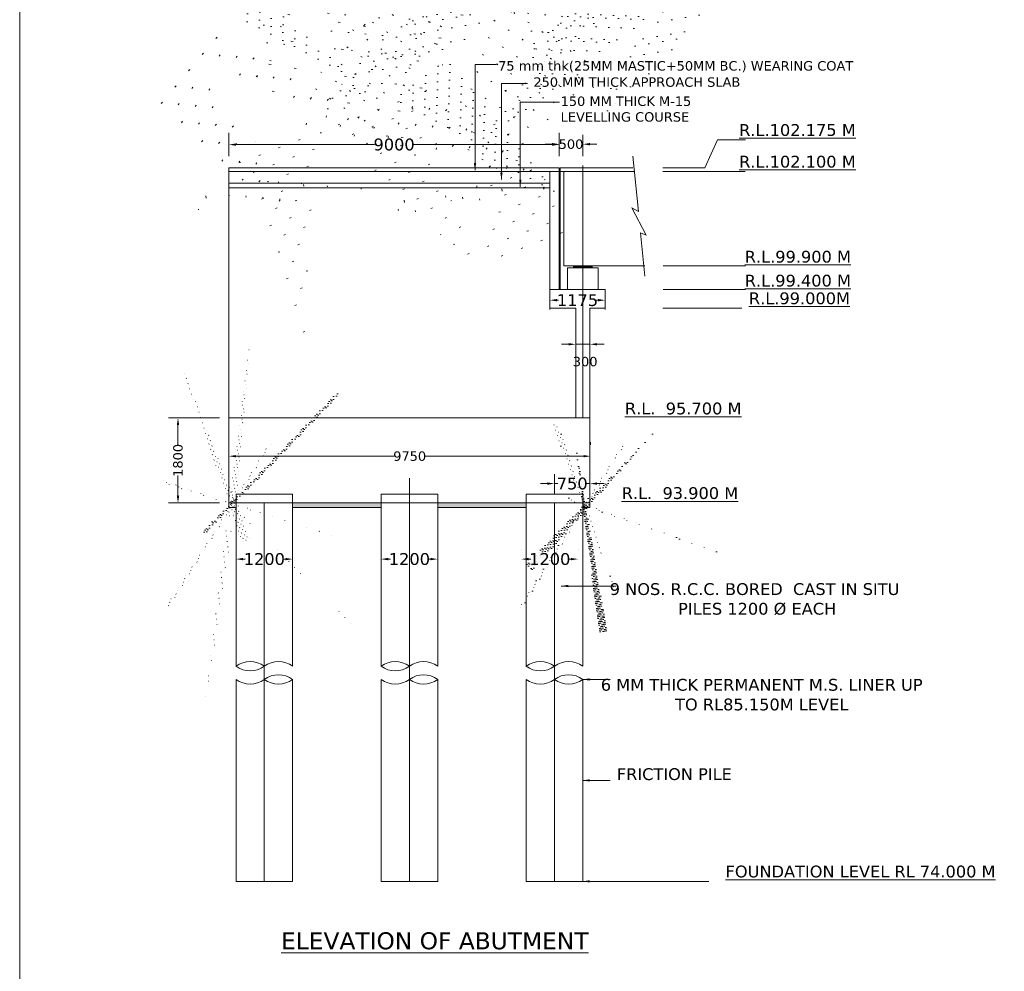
# Model space of a CAD drawing. Header units: feet. Extents: x -7745869231 to -3869819084, y -13315129262 to -6657361786.
# Tile 4 of 11: x -3869933079 to -3869912211, y -6657486201 to -6657466036. Entities that reach past the tile are written whole.
import ezdxf

# ---------------------------------------------------------------- set-up
doc = ezdxf.new("R2010")
doc.units = ezdxf.units.FT
doc.header["$MEASUREMENT"] = 0
doc.styles.get("Standard").update_dxf_attribs({"font": 'verdana.ttf', "height": 200})
doc.dimstyles.new('ISO-25', dxfattribs={"dimtxt": 200, "dimasz": 150, "dimexe": 200, "dimexo": 200, "dimgap": 0.02, "dimtad": 0, "dimdec": 1, "dimdsep": 46, "dimtxsty": 'Standard', "dimcen": 150, "dimclrd": 1, "dimclre": 1, "dimclrt": 1, "dimadec": 0, "dimazin": 0, "dimtfac": 1, "dimtdec": 1, "dimtmove": 2, "dimatfit": 3, "dimfxl": 300, "dimlwd": 9, "dimlwe": 9, "dimarcsym": 0})
pattern_1 = [(49.99999999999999, (657751.5091738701, 153517.924902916), (358.6300913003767, -31.37606749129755), [37.5, -412.5]), (355, (657751.5091738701, 153517.924902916), (-69.3756668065, 376.0960668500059), [30, -330]), (100.4514, (657781.3950138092, 153515.3102331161), (289.2546908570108, 344.7197710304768), [31.87009499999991, -350.5710559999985]), (46.18420000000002, (657751.5091738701, 153617.924902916), (533.6205243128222, -82.75950716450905), [56.24999999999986, -618.7499999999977]), (96.6356, (657795.977546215, 153611.0282497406), (467.3313527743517, 487.0589354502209), [47.805144, -525.8565]), (351.1842, (657751.5091738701, 153617.924902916), (467.3309725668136, 487.0593004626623), [45, -495]), (21, (657801.5091738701, 153592.924902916), (298.4535260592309, -201.3094453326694), [37.5, -412.5]), (326.0000000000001, (657801.5091738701, 153592.924902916), (121.6576659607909, 362.5750225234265), [30, -330]), (71.4514, (657826.3802905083, 153576.1491003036), (420.111314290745, 161.2652483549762), [31.870095, -350.571056]), (37.50000000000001, (657751.5091738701, 153517.924902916), (6.079927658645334, 166.4469269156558), [0, -326, 0, -335, 0, -331.25]), (7.499999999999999, (657751.5091738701, 153517.924902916), (131.5347687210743, 197.2058559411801), [0, -191, 0, -318.5, 0, -126.25]), (327.5, (657640.0091738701, 153517.924902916), (266.9112180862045, -11.2774358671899), [0, -125, 0, -390, 0, -517.5]), (317.5, (657590.0091738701, 153517.924902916), (291.5930846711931, 50.05249116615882), [0, -162.5, 0, -259, 0, -367.5])]
pattern_2 = [(49.99999999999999, (212946.0652074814, -38563.12399864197), (71.72601826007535, -6.275213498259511), [7.5, -82.5]), (355, (212946.0652074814, -38563.12399864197), (-13.8751333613, 75.21921337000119), [6, -66]), (100.4514, (212952.0423754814, -38563.64693264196), (57.85093817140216, 68.94395420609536), [6.374019, -70.11421119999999]), (46.18420000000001, (212946.0652074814, -38543.12399864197), (106.7241048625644, -16.55190143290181), [11.25, -123.75]), (96.6356, (212954.9588819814, -38544.50332934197), (93.46627055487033, 97.41178709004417), [9.561028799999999, -105.1713]), (351.1842, (212946.0652074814, -38543.12399864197), (93.46619451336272, 97.41186009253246), [9, -99]), (21, (212956.0652074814, -38548.12399864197), (59.69070521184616, -40.26188906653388), [7.5, -82.5]), (326.0000000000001, (212956.0652074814, -38548.12399864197), (24.33153319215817, 72.5150045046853), [6, -66]), (71.4514, (212961.0394307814, -38551.47915924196), (84.02226285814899, 32.25304967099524), [6.374019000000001, -70.1142112]), (37.50000000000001, (212946.0652074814, -38563.12399864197), (1.215985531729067, 33.28938538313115), [0, -65.19999999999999, 0, -67, 0, -66.25]), (7.499999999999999, (212946.0652074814, -38563.12399864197), (26.30695374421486, 39.44117118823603), [0, -38.2, 0, -63.7, 0, -25.25]), (327.5, (212923.7652074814, -38563.12399864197), (53.38224361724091, -2.25548717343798), [0, -25, 0, -78, 0, -103.5]), (317.5, (212913.7652074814, -38563.12399864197), (58.31861693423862, 10.01049823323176), [0, -32.5, 0, -51.8, 0, -73.5])]

# ---------------------------------------------------------------- blocks, each defined once
blk = doc.blocks.new('*D179')
at = {"color": 7, "lineweight": 9, "ltscale": 20, "transparency": 16777216}
for p, q in [((-3869928494.703712, -6657477266.149325), (-3869928494.703712, -6657477266.149323)), ((-3869927294.703713, -6657477266.149324), (-3869927294.703713, -6657477266.149323)), ((-3869928344.703712, -6657477466.149323), (-3869928297.258971, -6657477466.149323)), ((-3869927444.703713, -6657477466.149323), (-3869927492.148454, -6657477466.149323))]:
    blk.add_line(p, q, dxfattribs=at)
at = {"color": 7, "ltscale": 20, "transparency": 16777216}
for points in [[(-3869928344.703712, -6657477441.149323), (-3869928344.703712, -6657477491.149323), (-3869928494.703712, -6657477466.149323)], [(-3869927444.703713, -6657477441.149323), (-3869927444.703713, -6657477491.149323), (-3869927294.703713, -6657477466.149323)]]:
    blk.add_solid(points, dxfattribs=at)
at = {"layer": 'Defpoints', "color": 0, "ltscale": 20, "transparency": 16777216}
for p in [(-3869928494.703712, -6657477466.149325), (-3869927294.703713, -6657477466.149323), (-3869927294.703713, -6657477466.149324)]:
    blk.add_point(p, dxfattribs=at)
at = {"color": 7, "lineweight": 9, "ltscale": 20, "transparency": 16777216, "insert": (-3869927894.703712, -6657477466.149323), "char_height": 200, "attachment_point": 5}
blk.add_mtext('{\\H1.25x;1200}', dxfattribs=at)
blk = doc.blocks.new('*D180')
at = {"color": 7, "lineweight": 9, "ltscale": 20, "transparency": 16777216}
for p, q in [((-3869921894.355241, -6657475866.148756), (-3869922044.355241, -6657475866.148756)), ((-3869921744.355241, -6657476074.451604), (-3869921744.355241, -6657475666.148756)), ((-3869921744.355241, -6657475866.148756), (-3869921673.018626, -6657475866.148756)), ((-3869920994.355241, -6657475866.148756), (-3869921065.691856, -6657475866.148756)), ((-3869920994.355241, -6657476074.451604), (-3869920994.355241, -6657475666.148756)), ((-3869920844.355241, -6657475866.148756), (-3869920694.355241, -6657475866.148756))]:
    blk.add_line(p, q, dxfattribs=at)
at = {"color": 7, "ltscale": 20, "transparency": 16777216}
for points in [[(-3869921894.355241, -6657475841.148756), (-3869921894.355241, -6657475891.148756), (-3869921744.355241, -6657475866.148756)], [(-3869920844.355241, -6657475841.148756), (-3869920844.355241, -6657475891.148756), (-3869920994.355241, -6657475866.148756)]]:
    blk.add_solid(points, dxfattribs=at)
at = {"layer": 'Defpoints', "color": 0, "ltscale": 20, "transparency": 16777216}
for p in [(-3869921744.355241, -6657475866.148756), (-3869921744.355241, -6657476274.451604), (-3869920994.355241, -6657476274.451604)]:
    blk.add_point(p, dxfattribs=at)
at = {"color": 7, "lineweight": 9, "ltscale": 20, "transparency": 16777216, "insert": (-3869921369.355241, -6657475866.148756), "char_height": 200, "attachment_point": 5}
blk.add_mtext('{\\H1.25x;750}', dxfattribs=at)
blk = doc.blocks.new('*D181')
at = {"color": 7, "lineweight": 9, "ltscale": 20, "transparency": 16777216}
for p, q in [((-3869922444.703712, -6657477266.148755), (-3869922444.703712, -6657477266.148754)), ((-3869921244.703713, -6657477266.148756), (-3869921244.703713, -6657477266.148754)), ((-3869922294.703712, -6657477466.148754), (-3869922247.258971, -6657477466.148754)), ((-3869921394.703713, -6657477466.148754), (-3869921442.148454, -6657477466.148754))]:
    blk.add_line(p, q, dxfattribs=at)
at = {"color": 7, "ltscale": 20, "transparency": 16777216}
for points in [[(-3869922294.703712, -6657477441.148754), (-3869922294.703712, -6657477491.148754), (-3869922444.703712, -6657477466.148754)], [(-3869921394.703713, -6657477441.148754), (-3869921394.703713, -6657477491.148754), (-3869921244.703713, -6657477466.148754)]]:
    blk.add_solid(points, dxfattribs=at)
at = {"layer": 'Defpoints', "color": 0, "ltscale": 20, "transparency": 16777216}
for p in [(-3869922444.703712, -6657477466.148754), (-3869922444.703712, -6657477466.148755), (-3869921244.703713, -6657477466.148756)]:
    blk.add_point(p, dxfattribs=at)
at = {"color": 7, "lineweight": 9, "ltscale": 20, "transparency": 16777216, "insert": (-3869921844.703712, -6657477466.148754), "char_height": 200, "attachment_point": 5}
blk.add_mtext('{\\H1.25x;1200}', dxfattribs=at)
blk = doc.blocks.new('*D182')
at = {"color": 7, "lineweight": 9, "ltscale": 20, "transparency": 16777216}
for p, q in [((-3869925419.703736, -6657477266.139479), (-3869925419.703736, -6657477266.139478)), ((-3869924219.703737, -6657477266.13948), (-3869924219.703737, -6657477266.139478)), ((-3869925269.703736, -6657477466.139478), (-3869925222.258995, -6657477466.139478)), ((-3869924369.703737, -6657477466.139478), (-3869924417.148478, -6657477466.139478))]:
    blk.add_line(p, q, dxfattribs=at)
at = {"color": 7, "ltscale": 20, "transparency": 16777216}
for points in [[(-3869925269.703736, -6657477441.139478), (-3869925269.703736, -6657477491.139478), (-3869925419.703736, -6657477466.139478)], [(-3869924369.703737, -6657477441.139478), (-3869924369.703737, -6657477491.139478), (-3869924219.703737, -6657477466.139478)]]:
    blk.add_solid(points, dxfattribs=at)
at = {"layer": 'Defpoints', "color": 0, "ltscale": 20, "transparency": 16777216}
for p in [(-3869925419.703736, -6657477466.139478), (-3869925419.703736, -6657477466.139479), (-3869924219.703737, -6657477466.13948)]:
    blk.add_point(p, dxfattribs=at)
at = {"color": 7, "lineweight": 9, "ltscale": 20, "transparency": 16777216, "insert": (-3869924819.703736, -6657477466.139478), "char_height": 200, "attachment_point": 5}
blk.add_mtext('{\\H1.25x;1200}', dxfattribs=at)
blk = doc.blocks.new('*D194')
at = {"color": 7, "lineweight": 9, "ltscale": 20, "transparency": 16777216}
for p, q in [((-3869921644.35524, -6657468930.106937), (-3869921644.35524, -6657468474.451861)), ((-3869921144.355238, -6657468924.368223), (-3869921144.355238, -6657468474.451861)), ((-3869921794.35524, -6657468674.451861), (-3869921944.35524, -6657468674.451861)), ((-3869921644.35524, -6657468674.451861), (-3869921635.073694, -6657468674.451861)), ((-3869921144.355238, -6657468674.451861), (-3869921153.636784, -6657468674.451861)), ((-3869920994.355238, -6657468674.451861), (-3869920844.355238, -6657468674.451861))]:
    blk.add_line(p, q, dxfattribs=at)
at = {"color": 7, "ltscale": 20, "transparency": 16777216}
for points in [[(-3869921794.35524, -6657468649.451861), (-3869921794.35524, -6657468699.451861), (-3869921644.35524, -6657468674.451861)], [(-3869920994.355238, -6657468649.451861), (-3869920994.355238, -6657468699.451861), (-3869921144.355238, -6657468674.451861)]]:
    blk.add_solid(points, dxfattribs=at)
at = {"layer": 'Defpoints', "color": 0, "ltscale": 20, "transparency": 16777216}
for p in [(-3869921144.355238, -6657468674.451861), (-3869921644.35524, -6657469130.106937), (-3869921144.355238, -6657469124.368223)]:
    blk.add_point(p, dxfattribs=at)
at = {"color": 7, "lineweight": 9, "ltscale": 20, "transparency": 16777216, "insert": (-3869921394.355239, -6657468674.451861), "char_height": 200, "attachment_point": 5}
blk.add_mtext('500', dxfattribs=at)
blk = doc.blocks.new('*D195')
at = {"color": 7, "lineweight": 9, "ltscale": 20, "transparency": 16777216}
for p, q in [((-3869920994.355239, -6657472761.884111), (-3869920994.355239, -6657472714.036157)), ((-3869921444.211279, -6657472914.036157), (-3869921594.211279, -6657472914.036157)), ((-3869921294.211279, -6657472865.71042), (-3869921294.211279, -6657473114.036157)), ((-3869921294.211279, -6657472914.036157), (-3869920994.355239, -6657472914.036157)), ((-3869920844.355239, -6657472914.036157), (-3869920694.355239, -6657472914.036157))]:
    blk.add_line(p, q, dxfattribs=at)
at = {"color": 7, "ltscale": 20, "transparency": 16777216}
for points in [[(-3869921444.211279, -6657472889.036157), (-3869921444.211279, -6657472939.036157), (-3869921294.211279, -6657472914.036157)], [(-3869920844.355239, -6657472889.036157), (-3869920844.355239, -6657472939.036157), (-3869920994.355239, -6657472914.036157)]]:
    blk.add_solid(points, dxfattribs=at)
at = {"layer": 'Defpoints', "color": 0, "ltscale": 20, "transparency": 16777216}
for p in [(-3869921294.211279, -6657472665.71042), (-3869920994.355239, -6657472914.036157), (-3869920994.355239, -6657472961.884111)]:
    blk.add_point(p, dxfattribs=at)
at = {"color": 7, "lineweight": 9, "ltscale": 20, "transparency": 16777216, "insert": (-3869921094.355239, -6657473282.073962), "char_height": 200, "attachment_point": 5}
blk.add_mtext('300', dxfattribs=at)
blk = doc.blocks.new('*D172')
at = {"color": 7, "lineweight": 9, "ltscale": 20, "transparency": 16777216}
for p, q in [((-3869921694.703712, -6657471980.037469), (-3869921658.745244, -6657471980.037469)), ((-3869920819.355238, -6657471980.037469), (-3869920855.313706, -6657471980.037469)), ((-3869921844.703712, -6657472138.236794), (-3869921844.703712, -6657472180.037469)), ((-3869920669.355238, -6657472138.236793), (-3869920669.355238, -6657472180.037469))]:
    blk.add_line(p, q, dxfattribs=at)
at = {"color": 7, "ltscale": 20, "transparency": 16777216}
for points in [[(-3869921694.703712, -6657471955.037469), (-3869921694.703712, -6657472005.037469), (-3869921844.703712, -6657471980.037469)], [(-3869920819.355238, -6657471955.037469), (-3869920819.355238, -6657472005.037469), (-3869920669.355238, -6657471980.037469)]]:
    blk.add_solid(points, dxfattribs=at)
at = {"layer": 'Defpoints', "color": 0, "ltscale": 20, "transparency": 16777216}
for p in [(-3869921844.703712, -6657471938.236794), (-3869920669.355238, -6657471938.236793), (-3869920669.355238, -6657471980.037469)]:
    blk.add_point(p, dxfattribs=at)
at = {"color": 7, "lineweight": 9, "ltscale": 20, "transparency": 16777216, "insert": (-3869921257.029475, -6657471980.037469), "char_height": 200, "attachment_point": 5}
blk.add_mtext('{\\H1.25x;1175}', dxfattribs=at)
blk = doc.blocks.new('*D173')
at = {"color": 7, "lineweight": 9, "ltscale": 20, "transparency": 16777216}
for p, q in [((-3869928844.403714, -6657474474.451607), (-3869929924.14481, -6657474474.451607)), ((-3869929724.14481, -6657474624.451607), (-3869929724.14481, -6657475052.4034)), ((-3869929724.14481, -6657476124.451608), (-3869929724.14481, -6657475696.499815)), ((-3869928844.403714, -6657476274.451608), (-3869929924.14481, -6657476274.451608))]:
    blk.add_line(p, q, dxfattribs=at)
at = {"color": 7, "ltscale": 20, "transparency": 16777216}
for points in [[(-3869929749.14481, -6657474624.451607), (-3869929699.14481, -6657474624.451607), (-3869929724.14481, -6657474474.451607)], [(-3869929749.14481, -6657476124.451608), (-3869929699.14481, -6657476124.451608), (-3869929724.14481, -6657476274.451608)]]:
    blk.add_solid(points, dxfattribs=at)
at = {"layer": 'Defpoints', "color": 0, "ltscale": 20, "transparency": 16777216}
for p in [(-3869928644.403714, -6657474474.451607), (-3869929724.14481, -6657476274.451608), (-3869928644.403714, -6657476274.451608)]:
    blk.add_point(p, dxfattribs=at)
at = {"color": 7, "lineweight": 9, "ltscale": 20, "transparency": 16777216, "insert": (-3869929724.144811, -6657475374.451605), "char_height": 200, "attachment_point": 5, "rotation": 90}
blk.add_mtext('1800', dxfattribs=at)

msp = doc.modelspace()

# ---------------------------------------------------------------- hatches: boundary and pattern name
at = {"lineweight": 9, "ltscale": 20}
h = msp.add_hatch(dxfattribs=at)
h.set_pattern_fill('AR-CONC', color=256, scale=50, style=0)
h.set_pattern_definition(pattern_1)
h.paths.add_polyline_path([(-3869926244.703712, -6657469500.793062), (-3869928244.703713, -6657469500.79306), (-3869928244.703713, -6657469600.79306), (-3869926244.703712, -6657469600.793057)])
h = msp.add_hatch(dxfattribs=at)
h.set_pattern_fill('AR-CONC', color=256, scale=50, style=0)
h.set_pattern_definition(pattern_1)
h.paths.add_polyline_path([(-3869924044.703713, -6657469500.793063), (-3869925044.355237, -6657469500.793062), (-3869926044.703712, -6657469500.793062), (-3869926044.703712, -6657469600.793059), (-3869924044.703713, -6657469600.79306)])
h = msp.add_hatch(dxfattribs=at)
h.set_pattern_fill('AR-CONC', color=256, scale=50, style=0)
h.set_pattern_definition(pattern_1)
h.paths.add_polyline_path([(-3869921844.703712, -6657469500.793062), (-3869923844.703713, -6657469500.793064), (-3869923844.703712, -6657469600.793059), (-3869921944.355241, -6657469600.793061), (-3869921844.703712, -6657469600.793063)])
for points in [[(-3869921344.355239, -6657471250.905595), (-3869921144.355238, -6657471250.905594), (-3869921144.355239, -6657471294.905593), (-3869921344.355239, -6657471294.905594)], [(-3869920944.355238, -6657471250.905595), (-3869921144.355238, -6657471250.905594), (-3869921144.355238, -6657471294.905593), (-3869920944.355238, -6657471294.905594)]]:
    msp.add_hatch(color=256, dxfattribs=at).paths.add_polyline_path(points)
h = msp.add_hatch(dxfattribs=at)
h.set_pattern_fill('AR-CONC', color=256, scale=10, style=0)
h.set_pattern_definition(pattern_2)
h.paths.add_polyline_path([(-3869928494.703712, -6657476274.452174), (-3869928644.403711, -6657476274.452739), (-3869928644.403712, -6657476374.451604), (-3869928494.703712, -6657476374.451597)])
h = msp.add_hatch(dxfattribs=at)
h.set_pattern_fill('AR-CONC', color=256, scale=10, style=0)
h.set_pattern_definition(pattern_2)
h.paths.add_polyline_path([(-3869925419.703737, -6657476274.451605), (-3869927294.703712, -6657476274.451604), (-3869927294.703712, -6657476374.451545), (-3869925419.703736, -6657476374.451539)])
h = msp.add_hatch(dxfattribs=at)
h.set_pattern_fill('AR-CONC', color=256, scale=10, style=0)
h.set_pattern_definition(pattern_2)
h.paths.add_polyline_path([(-3869922344.355241, -6657476274.451606), (-3869924219.703736, -6657476274.451606), (-3869924219.703736, -6657476374.451534), (-3869922344.355242, -6657476374.451537)])
h = msp.add_hatch(dxfattribs=at)
h.set_pattern_fill('AR-CONC', color=256, scale=10, style=0)
h.set_pattern_definition(pattern_2)
h.paths.add_polyline_path([(-3869920994.35524, -6657476274.451605), (-3869921144.355241, -6657476274.451603), (-3869921144.355241, -6657476374.451536), (-3869920994.355241, -6657476374.451532)])

# ---------------------------------------------------------------- linework, layer by layer
for p, q in [((-3869928644.403712, -6657468925.747609), (-3869928644.403712, -6657468432.706488)), ((-3869921644.703712, -6657468925.747611), (-3869921644.703712, -6657468432.706488)), ((-3869928494.403712, -6657468682.706488), (-3869925557.518641, -6657468682.706488)), ((-3869921794.703712, -6657468682.706488), (-3869924731.588782, -6657468682.706488)), ((-3869919965.589818, -6657470097.616027), (-3869920082.44006, -6657468930.841393)), ((-3869921644.703712, -6657469175.747609), (-3869928644.703712, -6657469175.747609)), ((-3869928644.703712, -6657469175.747609), (-3869928644.703712, -6657474474.451603)), ((-3869928644.403712, -6657469175.747609), (-3869928644.403712, -6657474474.451603)), ((-3869921644.703712, -6657469175.747609), (-3869921644.703707, -6657471750.879741)), ((-3869920082.44006, -6657469175.747611), (-3869921624.703713, -6657469175.747611)), ((-3869921624.703713, -6657469175.747611), (-3869921624.703713, -6657471750.879741)), ((-3869921144.355239, -6657474474.451606), (-3869921144.355238, -6657469124.368223)), ((-3869921644.703712, -6657469250.905608), (-3869928644.403712, -6657469250.905603)), ((-3869921844.703712, -6657471750.879741), (-3869921844.703712, -6657469250.905606)), ((-3869920052.358418, -6657469250.905608), (-3869921624.703712, -6657469250.905607)), ((-3869921544.703712, -6657469250.905607), (-3869921544.703712, -6657471250.905606)), ((-3869919452.047643, -6657469250.90548), (-3869917702.8288, -6657469250.90548)), ((-3869921944.35524, -6657469500.793061), (-3869928644.703712, -6657469500.79306)), ((-3869928644.403712, -6657469600.793059), (-3869928644.703712, -6657469600.793059)), ((-3869926344.703712, -6657469600.793059), (-3869928644.403712, -6657469600.793058)), ((-3869924144.703712, -6657469600.793059), (-3869926344.703712, -6657469600.793059)), ((-3869922119.825586, -6657469500.421345), (-3869925044.355238, -6657469500.421344)), ((-3869921844.703711, -6657469500.421346), (-3869925044.355238, -6657469500.421346)), ((-3869924144.703712, -6657469600.793061), (-3869925044.355238, -6657469600.793062)), ((-3869921844.703712, -6657469500.793061), (-3869925044.355237, -6657469500.793062)), ((-3869921944.355241, -6657469600.793061), (-3869924144.703712, -6657469600.793061)), ((-3869921844.703711, -6657469600.793063), (-3869923844.703713, -6657469600.793061)), ((-3869919826.888971, -6657471250.905608), (-3869921544.703712, -6657471250.905607)), ((-3869921144.355238, -6657471250.905594), (-3869921344.355239, -6657471250.905594)), ((-3869921344.355239, -6657471250.905595), (-3869921344.355239, -6657471294.905594)), ((-3869921144.355238, -6657471250.905594), (-3869920944.355237, -6657471250.905594)), ((-3869921144.355238, -6657471250.905595), (-3869921144.355238, -6657471294.905594)), ((-3869921144.355238, -6657471250.905595), (-3869921144.355238, -6657471294.905594)), ((-3869920944.355238, -6657471250.905595), (-3869920944.355238, -6657471294.905594)), ((-3869919442.722198, -6657471250.863455), (-3869917693.503355, -6657471250.863455)), ((-3869921469.355238, -6657471750.905595), (-3869921469.355238, -6657471294.905594)), ((-3869921469.355238, -6657471294.905595), (-3869920819.355238, -6657471294.905595)), ((-3869920819.355238, -6657471750.905595), (-3869920819.355238, -6657471294.905594)), ((-3869920669.355238, -6657471750.879743), (-3869921844.703712, -6657471750.879741)), ((-3869921844.703712, -6657471750.879741), (-3869921844.703712, -6657472150.853978)), ((-3869920669.355238, -6657472150.853979), (-3869920669.355238, -6657471750.879741)), ((-3869919442.722198, -6657471750.837587), (-3869917693.503356, -6657471750.837587)), ((-3869921294.211278, -6657472150.853978), (-3869921844.703712, -6657472150.853978)), ((-3869921294.211278, -6657472150.853978), (-3869921294.211278, -6657474474.451606)), ((-3869920994.355239, -6657472150.853979), (-3869920994.35524, -6657474474.451606)), ((-3869920994.355239, -6657472150.853979), (-3869920669.355237, -6657472150.853978)), ((-3869920994.355239, -6657472914.036157), (-3869920994.355239, -6657472150.853979)), ((-3869920744.703712, -6657472150.853979), (-3869920744.703712, -6657472150.853979)), ((-3869919452.047644, -6657472150.863445), (-3869917771.518464, -6657472150.863445)), ((-3869928644.703712, -6657474474.451602), (-3869920994.35524, -6657474474.451605)), ((-3869928644.703712, -6657474474.451603), (-3869928644.682066, -6657476274.451604)), ((-3869928644.682066, -6657476274.451604), (-3869928644.403712, -6657474474.451603)), ((-3869920994.355241, -6657476274.451606), (-3869920994.35524, -6657474474.451606)), ((-3869928648.450167, -6657475044.395972), (-3869928648.450167, -6657474985.476369)), ((-3869920979.419554, -6657475044.395972), (-3869920979.419554, -6657474985.476369)), ((-3869928498.450167, -6657475285.476369), (-3869925144.310804, -6657475285.476369)), ((-3869921129.419554, -6657475285.476369), (-3869924483.558917, -6657475285.476369)), ((-3869924819.703736, -6657476274.069573), (-3869924819.703736, -6657475752.666882)), ((-3869921744.355241, -6657476074.451606), (-3869921744.355241, -6657475666.148756)), ((-3869921744.355241, -6657475666.148756), (-3869921744.355241, -6657475666.148756)), ((-3869928644.703712, -6657476274.451604), (-3869920994.35524, -6657476274.451606)), ((-3869928644.403712, -6657476274.451604), (-3869928644.703712, -6657476299.451604)), ((-3869928644.682066, -6657476274.452741), (-3869928494.682066, -6657476274.452174)), ((-3869928644.403712, -6657476274.451604), (-3869928644.403712, -6657476374.451604)), ((-3869928494.703712, -6657476091.320887), (-3869928494.682066, -6657476865.235372)), ((-3869928494.703712, -6657476091.320887), (-3869927294.703712, -6657476091.320887)), ((-3869928494.703712, -6657479736.149324), (-3869928494.703712, -6657476274.452174)), ((-3869927894.703714, -6657484294.451605), (-3869927894.703712, -6657476274.452174)), ((-3869927894.703712, -6657476274.451604), (-3869924819.703736, -6657476274.069573)), ((-3869927294.703713, -6657479736.149328), (-3869927294.703712, -6657476091.320887)), ((-3869926944.703711, -6657476274.451604), (-3869927094.703711, -6657476274.451604)), ((-3869925419.703736, -6657479736.139482), (-3869925419.703736, -6657476091.320887)), ((-3869925419.703736, -6657476091.320887), (-3869924219.703736, -6657476091.320887)), ((-3869921744.355241, -6657476274.451606), (-3869924894.355241, -6657476274.451606)), ((-3869924819.703737, -6657484295.05538), (-3869924819.703736, -6657476274.442328)), ((-3869924819.703736, -6657476274.069573), (-3869921744.703736, -6657476274.069573)), ((-3869924219.703736, -6657479736.139479), (-3869924219.703736, -6657476091.320887)), ((-3869922344.355241, -6657479736.148759), (-3869922344.355241, -6657476091.320887)), ((-3869922344.355241, -6657476091.320887), (-3869921144.355241, -6657476091.320887)), ((-3869921744.355241, -6657484294.451606), (-3869921744.355241, -6657476274.451605)), ((-3869921744.355241, -6657476274.451605), (-3869921744.355241, -6657476274.451605)), ((-3869921144.355241, -6657479736.148755), (-3869921144.355241, -6657476091.320887)), ((-3869920994.355241, -6657476374.451532), (-3869920994.35524, -6657476274.451606)), ((-3869928644.403712, -6657476374.451604), (-3869928494.682066, -6657476374.451597)), ((-3869927294.703712, -6657476374.451544), (-3869925419.703736, -6657476374.451539)), ((-3869924219.703736, -6657476374.451536), (-3869922344.355241, -6657476374.451537)), ((-3869921144.355241, -6657476374.451537), (-3869920994.355241, -6657476374.451532)), ((-3869928494.703713, -6657484294.452175), (-3869928494.703712, -6657480016.149326)), ((-3869927294.703713, -6657484294.452175), (-3869927294.703713, -6657480016.149326)), ((-3869925419.703736, -6657484294.44233), (-3869925419.703735, -6657480016.139482)), ((-3869924219.703736, -6657484294.44233), (-3869924219.703735, -6657480016.139482)), ((-3869922344.355242, -6657484294.451606), (-3869922344.355241, -6657480016.148757)), ((-3869921144.355242, -6657484294.451606), (-3869921144.355241, -6657480016.148757)), ((-3869928494.703713, -6657484294.451605), (-3869927294.703714, -6657484294.451606)), ((-3869925419.703736, -6657484294.44233), (-3869924219.703736, -6657484295.668428)), ((-3869922344.355242, -6657484294.451606), (-3869921144.355242, -6657484294.451607))]:
    msp.add_line(p, q, dxfattribs=at)
msp.add_lwpolyline([(-3869933079.189039, -6657441407.105491), (-3869826787.842843, -6657441407.105491), (-3869826787.842843, -6657505519.734695), (-3869933079.189039, -6657505519.734695)], close=True, dxfattribs=at)
for points in [[(-3869919452.047643, -6657469175.747611), (-3869918558.136285, -6657469175.747611), (-3869918288.136285, -6657468580.367465), (-3869917698.136285, -6657468580.367465)], [(-3869919965.589818, -6657470097.616027), (-3869920104.024045, -6657470024.516441), (-3869919799.625167, -6657470602.499679), (-3869919925.310932, -6657470555.071707), (-3869919826.888971, -6657471471.174879)]]:
    msp.add_lwpolyline(points, dxfattribs=at)
for centre, start, end in [((-3869928194.703711, -6657479336.445779), 233.1096992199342, 306.8903007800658), ((-3869928194.703711, -6657480135.852874), 53.10972107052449, 126.8902789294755), ((-3869927594.703715, -6657480135.852874), 52.76006740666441, 126.8902789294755), ((-3869925119.703733, -6657479336.435934), 233.1096992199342, 306.8903007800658), ((-3869925119.703733, -6657480135.843029), 53.10972107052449, 126.8902789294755), ((-3869924519.703925, -6657480135.843029), 53.10972107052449, 126.8902789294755), ((-3869922044.355165, -6657479336.445269), 233.1096992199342, 306.8903007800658), ((-3869922044.355165, -6657480135.852364), 53.10972107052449, 126.8902789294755), ((-3869921444.355356, -6657480135.852364), 53.10972107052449, 126.8902789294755), ((-3869928194.703711, -6657479616.446347), 233.1096445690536, 306.8903554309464), ((-3869927594.703715, -6657480415.852872), 53.10964456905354, 126.8903554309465), ((-3869927594.703715, -6657479616.445777), 233.1096992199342, 306.8903007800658), ((-3869925119.703733, -6657479616.436502), 233.1096445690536, 306.8903554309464), ((-3869924519.703737, -6657480415.843027), 53.10964456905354, 126.8903554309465), ((-3869924519.703737, -6657479616.435932), 233.1096992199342, 306.8903007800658), ((-3869922044.355239, -6657479616.445778), 233.1096445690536, 306.8903554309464), ((-3869921444.355243, -6657480415.852303), 53.10964456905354, 126.8903554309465), ((-3869921444.355243, -6657479616.445208), 233.1096992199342, 306.8903007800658)]:
    msp.add_arc(centre, 499.7628690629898, start, end, dxfattribs=at)
for points in [[(-3869928494.403712, -6657468657.706488), (-3869928494.403712, -6657468707.706488), (-3869928644.403712, -6657468682.706488)], [(-3869921794.703712, -6657468657.706488), (-3869921794.703712, -6657468707.706488), (-3869921644.703712, -6657468682.706488)], [(-3869928498.450167, -6657475260.476369), (-3869928498.450167, -6657475310.476369), (-3869928648.450167, -6657475285.476369)], [(-3869921129.419554, -6657475260.476369), (-3869921129.419554, -6657475310.476369), (-3869920979.419554, -6657475285.476369)], [(-3869921894.355241, -6657475841.148756), (-3869921894.355241, -6657475891.148756), (-3869921744.355241, -6657475866.148756)]]:
    msp.add_solid(points, dxfattribs=at)

# ---------------------------------------------------------------- texts
for s, height, p in [('75 mm thk(25MM MASTIC+50MM BC.) WEARING COAT', 200, (-3869922938.986805, -6657467113.702761)), ('%%UR.L.  93.900 M', 250, (-3869920321.256645, -6657476192.015156))]:
    msp.add_text(s, height=height, dxfattribs=at).set_placement(p)
for s, insert, char_height, width, attachment_point in [('250 MM THICK APPROACH SLAB', (-3869919999.55016, -6657467257.499016), 200, 5099.898213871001, 2), ('150 MM THICK M-15 \\PLEVELLING COURSE', (-3869921615.10266, -6657467662.953933), 200, 12720.00000000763, 1), ('{\\LR.L.102.175 M}', (-3869916596.568726, -6657468248.772963), 250, 5399.898213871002, 2), ('{\\LR.L.102.100 M}', (-3869916596.568726, -6657468919.310978), 250, 5399.898213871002, 2), ('{\\LR.L.99.900 M}', (-3869916587.243281, -6657470933.249684), 250, 2546.754102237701, 2), ('{\\LR.L.99.400 M}', (-3869916587.243281, -6657471439.965865), 250, 5399.898213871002, 2), ('{\\LR.L.99.000M}', (-3869916553.640003, -6657471814.443117), 250, 2835.235167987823, 2), ('{\\LR.L.  95.700 M}', (-3869919017.315845, -6657474148.757707), 250, 2604.677186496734, 2), ('9 NOS. R.C.C. BORED  CAST IN SITU  PILES 1200 %%C EACH', (-3869917449.085033, -6657477976.148751), 250, 6770.248542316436, 2), ('6 MM THICK PERMANENT M.S. LINER UP TO RL85.150M LEVEL', (-3869917352.633111, -6657480004.371274), 250, 6956.104555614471, 2), ('FRICTION PILE', (-3869919204.646753, -6657481897.216671), 250, 2738.623376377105, 2), ('{\\LFOUNDATION LEVEL RL 74.000 M}', (-3869915258.192355, -6657483960.46915), 250, 7523.696413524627, 2), ('{\\LELEVATION OF ABUTMENT}', (-3869924281.45796, -6657485373.709176), 360, 7253.943, 2)]:
    msp.add_mtext(s, dxfattribs=dict(at, insert=insert, char_height=char_height, width=width, attachment_point=attachment_point))
at = {"lineweight": 9, "ltscale": 20, "char_height": 200, "attachment_point": 5}
for s, insert in [('{\\H1.25x;9000}', (-3869925144.553712, -6657468682.706488)), ('9750', (-3869924813.93486, -6657475285.476369))]:
    msp.add_mtext(s, dxfattribs=dict(at, insert=insert))

# ---------------------------------------------------------------- dimensions: what is measured, and where the dimension line sits
at = {"lineweight": 9, "ltscale": 20}
dim = msp.add_linear_dim(base=(-3869921144.355238, -6657468674.451861), p1=(-3869921644.35524, -6657469130.106937), p2=(-3869921144.355238, -6657469124.368223), dimstyle='ISO-25', override={"dimclrd": 7, "dimclre": 7, "dimclrt": 7}, dxfattribs=at)
dim.commit()
dim.dimension.update_dxf_attribs({"geometry": '*D194', "text_midpoint": (-3869921394.355239, -6657468674.451861)})
for base, p1, p2, text, picture, middle in [((-3869920669.355238, -6657471980.037469), (-3869921844.703712, -6657471938.236794), (-3869920669.355238, -6657471938.236793), '{\\H1.25x;1175}', '*D172', (-3869921257.029475, -6657471980.037469)), ((-3869927294.703713, -6657477466.149323), (-3869928494.703712, -6657477466.149325), (-3869927294.703713, -6657477466.149324), '{\\H1.25x;<>}', '*D179', (-3869927894.703712, -6657477466.149323))]:
    dim = msp.add_linear_dim(base=base, p1=p1, p2=p2, text=text, dimstyle='ISO-25', override={"dimclrd": 7, "dimclre": 7, "dimclrt": 7}, dxfattribs=at)
    dim.commit()
    dim.dimension.update_dxf_attribs({"geometry": picture, "text_midpoint": middle})
dim = msp.add_linear_dim(base=(-3869920994.355239, -6657472914.036157), p1=(-3869921294.211279, -6657472665.71042), p2=(-3869920994.355239, -6657472961.884111), text='300', dimstyle='ISO-25', override={"dimclrd": 7, "dimclre": 7, "dimclrt": 7}, dxfattribs=at)
dim.commit()
dim.dimension.update_dxf_attribs({"geometry": '*D195', "text_midpoint": (-3869921094.355239, -6657473282.073962), "dimtype": 160})
for base, p1, p2, angle, text, picture, middle in [((-3869929724.14481, -6657476274.451608), (-3869928644.403712, -6657474474.451603), (-3869928644.403712, -6657476274.451604), 90, '1800', '*D173', (-3869929724.144811, -6657475374.451605)), ((-3869921744.355241, -6657475866.148756), (-3869920994.355241, -6657476274.451604), (-3869921744.355241, -6657476274.451604), 180, '{\\H1.25x;<>}', '*D180', (-3869921369.355241, -6657475866.148756)), ((-3869925419.703736, -6657477466.139478), (-3869924219.703737, -6657477466.13948), (-3869925419.703736, -6657477466.139479), 180, '{\\H1.25x;<>}', '*D182', (-3869924819.703736, -6657477466.139478)), ((-3869922444.703712, -6657477466.148754), (-3869921244.703713, -6657477466.148756), (-3869922444.703712, -6657477466.148755), 180, '{\\H1.25x;<>}', '*D181', (-3869921844.703712, -6657477466.148754))]:
    dim = msp.add_linear_dim(base=base, p1=p1, p2=p2, angle=angle, text=text, dimstyle='ISO-25', override={"dimclrd": 7, "dimclre": 7, "dimclrt": 7}, dxfattribs=at)
    dim.commit()
    dim.dimension.update_dxf_attribs({"geometry": picture, "text_midpoint": middle})

# ---------------------------------------------------------------- leaders
for points in [[(-3869923428.713151, -6657469224.451348), (-3869923428.713151, -6657466985.671295), (-3869922978.713151, -6657466985.671295)], [(-3869922869.034008, -6657469425.327873), (-3869922869.034008, -6657467388.987854), (-3869922319.180743, -6657467388.987854)], [(-3869922468.919765, -6657469574.451348), (-3869922468.919765, -6657467781.596159), (-3869921641.903934, -6657467781.596159)], [(-3869921604.703711, -6657478036.148752), (-3869920434.386141, -6657478036.148752)], [(-3869921146.219286, -6657480016.524808), (-3869920565.901717, -6657480016.524808)], [(-3869921146.219287, -6657482155.300181), (-3869920565.901718, -6657482155.300181)], [(-3869921146.219361, -6657484294.827716), (-3869918474.38364, -6657484294.827716)]]:
    msp.add_leader(points, dimstyle='ISO-25', override={"dimclrd": 7, "dimclre": 7, "dimclrt": 7}, dxfattribs=at)

doc.saveas('drawing.dxf')
